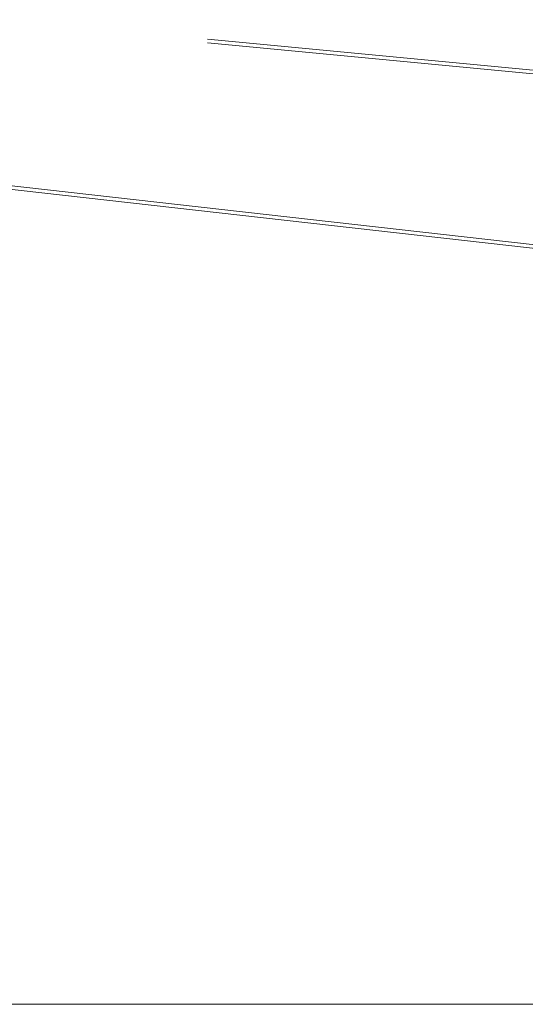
# Model space of a CAD drawing. Header units: millimetres. Extents: x -117530 to 51532, y -61772 to 24900.
# Tile 103 of 175: x -35115 to -26604, y -61772 to -45182. Entities that reach past the tile are written whole.
import ezdxf

# ---------------------------------------------------------------- set-up
doc = ezdxf.new("R2010")
doc.units = ezdxf.units.MM
doc.header["$LTSCALE"] = 254
doc.layers.get('0').update_dxf_attribs({"lineweight": 0})
doc.layers.add('LAYER21', color=7, linetype='Continuous', lineweight=0)

msp = doc.modelspace()

# ---------------------------------------------------------------- linework, layer by layer
at = {"color": 3, "linetype": 'Continuous', "lineweight": 0, "flags": 128}
msp.add_lwpolyline([(-64468, 15728), (51532, 15728), (51532, -61772), (-64468, -61772)], close=True, dxfattribs=at)
at = {"layer": 'LAYER21', "color": 2, "linetype": 'Continuous', "lineweight": 0}
for p, q in [((-31955, -45510, -28800), (-23520, -46312, -28800)), ((-31955, -45575, -28800), (-23520, -46377, -28800))]:
    msp.add_line(p, q, dxfattribs=at)
at = {"layer": 'LAYER21', "color": 2, "linetype": 'Continuous', "lineweight": 0, "flags": 128}
for points in [[(19642, -41442), (19642, -54239), (-65898, -44577)], [(19582, -41442), (19582, -54172), (-65898, -44517)]]:
    msp.add_lwpolyline(points, dxfattribs=at)

doc.saveas('drawing.dxf')
